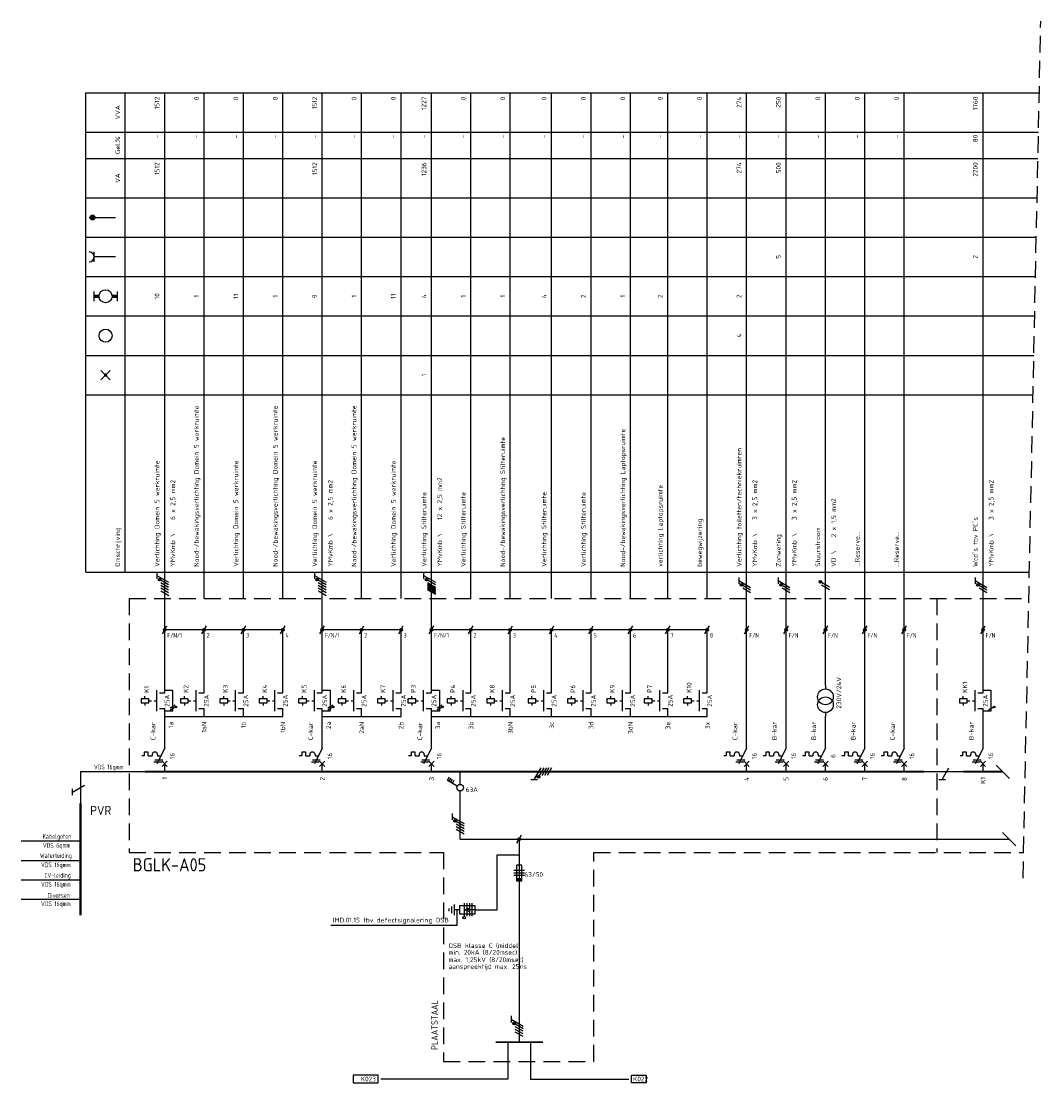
# Model space of a CAD drawing. Extents: x -1224 to 18134, y -20786 to 3554.
# Tile 68 of 88: x 11336 to 11724, y -1285 to -881. Entities that reach past the tile are written whole.
import ezdxf
from ezdxf.enums import TextEntityAlignment as Align

# ---------------------------------------------------------------- set-up
doc = ezdxf.new("R2010")
doc.units = 0
doc.linetypes.add('HIDDEN', pattern=[9.525, 6.35, -3.175])
doc.linetypes.add('STABI11', pattern=[2, 1, -1])
doc.layers.get('0').update_dxf_attribs({"linetype": 'CONTINUOUS'})
for name, color, linetype in [('E-principe', 3, 'CONTINUOUS'), ('E-tekst', 2, 'CONTINUOUS'), ('EL$1----', 3, 'CONTINUOUS'), ('EL$1----_1LK-A08', 3, 'CONTINUOUS'), ('EL$1----_BGLK-A05', 3, 'CONTINUOUS'), ('EL6131--_KG', 3, 'CONTINUOUS'), ('kast', 1, 'CONTINUOUS')]:
    doc.layers.add(name, color=color, linetype=linetype)
doc.styles.add('BURO-018', font='ISO.shx', dxfattribs={"height": 1.8})
doc.styles.add('BURO-035', font='ISO.shx', dxfattribs={"height": 3.5})
doc.styles.add('BURO-050', font='ISO.shx', dxfattribs={"height": 5})
doc.styles.get("Standard").update_dxf_attribs({"font": 'iso.shx'})

# ---------------------------------------------------------------- blocks, each defined once
blk = doc.blocks.new('RAIL3')
at = {"color": 0, "linetype": 'Continuous'}
for p, q in [((-6, 0), (6, 0)), ((1.73, 3), (-0.87, -1.5)), ((2.98, 3), (0.48, 3))]:
    blk.add_line(p, q, dxfattribs=at)
blk = doc.blocks.new('HL3')
at = {"color": 0, "linetype": 'Continuous'}
for p, q in [((-3, 6.98), (-3, 4.48)), ((-3, 5.73), (1.5, 3.13)), ((1.5, 2.13), (-1.5, 3.87)), ((1.5, 1.13), (-1.5, 2.87)), ((1.5, 0.13), (-1.5, 1.87)), ((1.5, -0.87), (-1.5, 0.87))]:
    blk.add_line(p, q, dxfattribs=at)
at = {"color": 0, "linetype": 'Continuous', "const_width": 0.5}
blk.add_lwpolyline([(-1.68, 4.12, 1), (-2.18, 4.12, 1)], format="xyb", close=True, dxfattribs=at)
at = {"color": 0, "linetype": 'Continuous'}
blk.add_circle((-1.93, 4.12), 0.5, dxfattribs=at)
blk = doc.blocks.new('0302A1_')
at = {"color": 0, "linetype": 'Continuous'}
blk.add_line((-0.87, -1.5), (0.87, 1.5), dxfattribs=at)
at = {"color": 0, "const_width": 0.5}
blk.add_lwpolyline([(-0.25, 0, 1), (0.25, 0, 1)], format="xyb", close=True, dxfattribs=at)
at = {"color": 0, "linetype": 'Continuous'}
blk.add_circle((0, 0), 0.5, dxfattribs=at)
blk = doc.blocks.new('E00515')
at = {"color": 0, "linetype": 'Continuous'}
for p, q in [((6, 1.5), (0, 1.5)), ((0, 1.5), (0, -1.5)), ((0, 0), (4, 0)), ((1.25, -2.5), (1.25, 2.5)), ((2.25, -2.5), (2.25, 2.5)), ((4, 0), (2.5, 0.5)), ((2.5, -0.5), (4, 0)), ((3.25, -2.5), (3.25, 2.5)), ((4.25, -2.5), (4.25, 2.5)), ((6, -1.5), (6, 1.5)), ((6, 0), (8, 0)), ((8, -2), (8, 2)), ((9, -1.25), (9, 1.25)), ((10, -0.5), (10, 0.5)), ((0, -1.5), (6, -1.5))]:
    blk.add_line(p, q, dxfattribs=at)
blk.add_circle((4.25, 3), 0.5, dxfattribs=at)
blk = doc.blocks.new('00P')
at = {"color": 0, "linetype": 'Continuous'}
for p, q in [((0, 31), (3, 31)), ((3, 31), (3, 23)), ((3, 23), (0, 23))]:
    blk.add_line(p, q, dxfattribs=at)
blk = doc.blocks.new('L1')
at = {"color": 0, "linetype": 'Continuous'}
for p, q in [((-3, 73.98), (-3, 71.48)), ((-3, 72.73), (1.5, 70.13)), ((1.5, 69.13), (-1.5, 70.87)), ((1.5, 68.13), (-1.5, 69.87))]:
    blk.add_line(p, q, dxfattribs=at)
at = {"color": 0, "linetype": 'Continuous', "const_width": 0.5}
blk.add_lwpolyline([(-1.68, 71.12, 1), (-2.18, 71.12, 1)], format="xyb", close=True, dxfattribs=at)
at = {"color": 0, "linetype": 'Continuous'}
blk.add_circle((-1.93, 71.12), 0.5, dxfattribs=at)
blk = doc.blocks.new('L3')
at = {"color": 0, "linetype": 'Continuous'}
for p, q in [((-3, 75.98), (-3, 73.48)), ((-3, 74.73), (1.5, 72.13)), ((1.5, 71.13), (-1.5, 72.87)), ((1.5, 70.13), (-1.5, 71.87)), ((1.5, 69.13), (-1.5, 70.87)), ((1.5, 68.13), (-1.5, 69.87))]:
    blk.add_line(p, q, dxfattribs=at)
at = {"color": 0, "linetype": 'Continuous', "const_width": 0.5}
blk.add_lwpolyline([(-1.68, 73.12, 1), (-2.18, 73.12, 1)], format="xyb", close=True, dxfattribs=at)
at = {"color": 0, "linetype": 'Continuous'}
blk.add_circle((-1.93, 73.12), 0.5, dxfattribs=at)
blk = doc.blocks.new('B26')
at = {"color": 0, "linetype": 'Continuous'}
for p, q in [((0, 9), (0, 21)), ((0, 9), (-3, 3)), ((-7.75, 6), (-8.75, 6)), ((-7.75, 7.5), (-7.75, 6)), ((-6.25, 7.5), (-7.75, 7.5)), ((-6.25, 6), (-6.25, 7.5)), ((-6.25, 6), (-4.75, 6)), ((-4.75, 6.5), (-4.75, 6)), ((-3.75, 4.5), (-0.75, 4.5)), ((-2.75, 6.5), (-2.75, 6)), ((-2.75, 6), (-1.5, 6)), ((-4.125, 3.75), (-1.125, 3.75)), ((-1, 4), (1, 2)), ((-1, 2), (1, 4)), ((0, 0), (0, 3))]:
    blk.add_line(p, q, dxfattribs=at)
blk.add_arc((-3.75, 6.5), 1, 0, 180, dxfattribs=at)
at = {"color": 1, "style": 'BURO-018'}
blk.add_attdef('E_VRIJ1', (-3.548, 12), '', height=1.8, rotation=90, dxfattribs=at)
at = {"color": 1, "linetype": 'Continuous', "style": 'BURO-018'}
blk.add_attdef('E_IIA', text='', height=1.8, rotation=90, dxfattribs=at).set_placement((2, 6), align=Align.TOP_CENTER)
blk = doc.blocks.new('M2')
at = {"color": 0, "linetype": 'Continuous'}
for p, q in [((0, 30), (0, 33)), ((-7.5, 27.75), (-7.5, 28.75)), ((-3, 23), (-3, 31)), ((-2, 30), (0, 30)), ((-6, 27.75), (-9, 27.75)), ((-9, 27.75), (-9, 26.25)), ((-9, 26.25), (-6, 26.25)), ((-7.5, 26.25), (-7.5, 25.25)), ((-6, 26.25), (-6, 27.75)), ((-6, 27.25), (-6, 27.25)), ((-2, 24), (0, 24)), ((0, 21), (0, 24))]:
    blk.add_line(p, q, dxfattribs=at)
at = {"color": 0, "linetype": 'STABI11'}
blk.add_line((-6, 27), (-3, 27), dxfattribs=at)
at = {"color": 1, "linetype": 'Continuous', "style": 'BURO-018'}
blk.add_attdef('E_VRIJ1', (-6, 30), '', height=1.8, rotation=90, dxfattribs=at)
blk.add_attdef('E_IMS', text='', height=1.8, rotation=90, dxfattribs=at).set_placement((0, 27), align=Align.TOP_CENTER)
blk = doc.blocks.new('b1s')
at = {"color": 0, "linetype": 'Continuous'}
blk.add_line((0, 33), (0, 54), dxfattribs=at)
blk = doc.blocks.new('m1s')
at = {"color": 0, "linetype": 'Continuous'}
blk.add_line((0, 54), (0, 66), dxfattribs=at)
blk = doc.blocks.new('m1')
at = {"color": 0, "linetype": 'Continuous'}
blk.add_line((0, 21), (0, 33), dxfattribs=at)
blk = doc.blocks.new('M13')
at = {"color": 0, "linetype": 'Continuous'}
for p, q in [((0, 33), (0, 31.5)), ((0, 22.5), (0, 21))]:
    blk.add_line(p, q, dxfattribs=at)
for centre in [(0, 28.5), (0, 25.5)]:
    blk.add_circle(centre, 3, dxfattribs=at)
at = {"color": 1, "linetype": 'Continuous', "style": 'BURO-018'}
blk.add_attdef('E_VRIJ1', (6, 24), '', height=1.8, rotation=90, dxfattribs=at)
blk = doc.blocks.new('KOLNR1')
at = {"color": 0, "linetype": 'Continuous'}
for p, q in [((1.41, -1.41), (-1.41, 1.41)), ((-1.41, -1.41), (1.41, 1.41))]:
    blk.add_line(p, q, dxfattribs=at)
at = {"color": 0, "linetype": 'Continuous', "const_width": 0.5}
blk.add_lwpolyline([(-0.25, 0, 1), (0.25, 0, 1)], format="xyb", close=True, dxfattribs=at)
blk = doc.blocks.new('KOLNR3')
at = {"color": 0, "linetype": 'Continuous'}
blk.add_circle((0, 0), 2, dxfattribs=at)
blk = doc.blocks.new('KOLNR5')
at = {"color": 0, "linetype": 'Continuous'}
for p, q in [((-3.5, -1.5), (-3.5, 1.5)), ((3.5, 1.5), (3.5, -1.5))]:
    blk.add_line(p, q, dxfattribs=at)
at = {"color": 0, "linetype": 'Continuous', "const_width": 1}
for points in [[(-2, 0), (-3.5, 0)], [(2, 0), (3.5, 0)]]:
    blk.add_lwpolyline(points, dxfattribs=at)
at = {"color": 0, "linetype": 'Continuous'}
blk.add_circle((0, 0), 2, dxfattribs=at)
blk = doc.blocks.new('KOLNR6')
at = {"color": 0, "linetype": 'Continuous'}
for p, q in [((-3.5, -1.5), (-3.5, 1.5)), ((3, 0), (-3.5, 0))]:
    blk.add_line(p, q, dxfattribs=at)
blk.add_arc((-5, 0), 1.5, 270, 90, dxfattribs=at)
blk = doc.blocks.new('KOLNR8')
at = {"color": 0, "linetype": 'Continuous'}
blk.add_line((-4, 0), (3, 0), dxfattribs=at)
at = {"color": 0, "linetype": 'Continuous', "const_width": 0.75}
blk.add_lwpolyline([(-4, -0.375, 1), (-4, 0.375, 1)], format="xyb", close=True, dxfattribs=at)
at = {"color": 0, "linetype": 'Continuous'}
blk.add_circle((-4, 0), 0.75, dxfattribs=at)
blk = doc.blocks.new('1P')
at = {"color": 0, "linetype": 'Continuous'}
blk.add_line((1.5, 0.87), (-1.5, -0.87), dxfattribs=at)

msp = doc.modelspace()

# ---------------------------------------------------------------- linework, layer by layer
at = {"layer": 'E-principe', "color": 1}
msp.add_line((11382.67, -1166.4), (11358.11, -1166.4), dxfattribs=at)
at = {"layer": 'E-principe'}
for p, q in [((11358.11, -1192.87), (11335.55, -1192.87)), ((11358.11, -1200.27), (11335.55, -1200.27)), ((11358.11, -1207.66), (11335.55, -1207.66)), ((11358.11, -1215.06), (11335.55, -1215.06))]:
    msp.add_line(p, q, dxfattribs=at)
at = {"layer": 'E-principe', "const_width": 1}
msp.add_lwpolyline([(11358.11, -1178.4), (11358.11, -1221.03)], dxfattribs=at)
at = {"layer": 'EL$1----', "linetype": 'HIDDEN'}
msp.add_line((11717.03, -1206.91), (11723.77, -880.69), dxfattribs=at)
at = {"layer": 'EL$1----', "linetype": 'Continuous'}
for p, q in [((11643.28, -1096.11), (11640.28, -1094.38)), ((11643.28, -1097.11), (11640.28, -1095.38)), ((11502.67, -1171.15), (11502.67, -1166.4)), ((11497.92, -1169.74), (11498.62, -1168.53)), ((11501.59, -1171.86), (11497.92, -1169.74)), ((11498.53, -1170.09), (11499.23, -1168.88)), ((11499.13, -1170.44), (11499.83, -1169.23)), ((11499.74, -1170.79), (11500.44, -1169.58)), ((11502.67, -1192.09), (11502.67, -1173.82)), ((11516.8, -1218.96), (11516.8, -1197.99)), ((11523.17, -1203.93), (11527.17, -1203.93)), ((11526.17, -1201.93), (11524.17, -1201.93)), ((11524.17, -1201.93), (11524.17, -1207.93)), ((11526.17, -1207.93), (11526.17, -1201.93)), ((11523.17, -1204.93), (11527.17, -1204.93)), ((11527.17, -1205.93), (11523.17, -1205.93)), ((11524.17, -1207.93), (11526.17, -1207.93)), ((11522.17, -1259.39), (11522.17, -1261.89)), ((11522.17, -1260.64), (11526.67, -1263.24)), ((11526.67, -1264.24), (11523.67, -1262.51)), ((11526.67, -1265.24), (11523.67, -1263.51)), ((11526.67, -1266.24), (11523.67, -1264.51)), ((11526.67, -1267.24), (11523.67, -1265.51))]:
    msp.add_line(p, q, dxfattribs=at)
at = {"layer": 'EL$1----'}
for p, q in [((11405.17, -1112.4), (11390.17, -1112.4)), ((11420.17, -1112.4), (11405.17, -1112.4)), ((11435.17, -1112.4), (11420.17, -1112.4)), ((11465.17, -1112.4), (11450.17, -1112.4)), ((11480.17, -1112.4), (11465.17, -1112.4)), ((11506.78, -1112.4), (11491.78, -1112.4)), ((11521.78, -1112.4), (11506.78, -1112.4)), ((11537.52, -1112.4), (11521.78, -1112.4)), ((11552.52, -1112.4), (11537.52, -1112.4)), ((11567.52, -1112.4), (11552.52, -1112.4)), ((11581.78, -1112.4), (11566.78, -1112.4)), ((11596.78, -1112.4), (11581.78, -1112.4)), ((11711.82, -1168.93), (11706.75, -1163.87)), ((11502.67, -1192.09), (11711.78, -1192.09)), ((11525.17, -1192.09), (11525.17, -1269.37)), ((11714.31, -1194.63), (11709.24, -1189.56)), ((11516.8, -1197.99), (11525.17, -1197.99)), ((11501.43, -1218.96), (11501.43, -1224.97)), ((11508.43, -1218.96), (11516.8, -1218.96)), ((11501.43, -1224.97), (11453.4, -1224.97)), ((11520.81, -1269.37), (11520.81, -1283.41)), ((11529.53, -1269.37), (11529.53, -1283.41)), ((11520.81, -1283.41), (11472.47, -1283.41)), ((11529.53, -1283.41), (11566.86, -1283.41))]:
    msp.add_line(p, q, dxfattribs=at)
at = {"layer": 'EL$1----', "color": 1, "linetype": 'Continuous'}
for p, q in [((11694.28, -1166.4), (11679.28, -1166.4)), ((11686.19, -1169.4), (11688.79, -1164.9)), ((11684.94, -1169.4), (11687.44, -1169.4))]:
    msp.add_line(p, q, dxfattribs=at)
at = {"layer": 'EL$1----', "linetype": 'Continuous', "const_width": 0.5}
for points in [[(11640.1, -1094.13, 1), (11639.6, -1094.13, 1)], [(11523.49, -1262.26, 1), (11522.99, -1262.26, 1)]]:
    msp.add_lwpolyline(points, format="xyb", close=True, dxfattribs=at)
at = {"layer": 'EL$1----', "linetype": 'Continuous', "const_width": 0.7}
msp.add_lwpolyline([(11516.17, -1269.37), (11534.17, -1269.37)], dxfattribs=at)
at = {"layer": 'EL$1----', "linetype": 'Continuous'}
for centre, radius in [((11639.85, -1094.13), 0.5), ((11502.67, -1172.48), 1.25), ((11523.24, -1262.26), 0.5)]:
    msp.add_circle(centre, radius, dxfattribs=at)
at = {"layer": 'EL$1----'}
for centre in [(11394.44, -1141.74), (11454.44, -1141.74), (11496.05, -1141.74), (11706.05, -1141.74)]:
    msp.add_circle(centre, 0.283, dxfattribs=at)
at = {"layer": 'EL$1----', "linetype": 'Continuous'}
msp.add_solid([(11524.17, -1207.93), (11524.17, -1206.93), (11526.17, -1207.93), (11526.17, -1206.93)], dxfattribs=at)
at = {"layer": 'EL$1----_1LK-A08', "color": 2}
for p, q in [((11471.41, -1281.99), (11461.94, -1281.99)), ((11461.94, -1281.99), (11461.94, -1284.83)), ((11461.94, -1284.83), (11471.41, -1284.83)), ((11471.41, -1284.83), (11471.41, -1281.99)), ((11567.96, -1281.99), (11573.5, -1281.99)), ((11567.96, -1284.83), (11567.96, -1281.99)), ((11573.5, -1284.83), (11567.96, -1284.83)), ((11573.5, -1281.99), (11573.5, -1284.83))]:
    msp.add_line(p, q, dxfattribs=at)
at = {"layer": 'EL$1----_BGLK-A05', "color": 1}
for p, q in [((11360.17, -907.9), (11723.21, -907.9)), ((11360.17, -1090.4), (11360.17, -907.9)), ((11375.17, -1090.4), (11375.17, -907.9)), ((11360.17, -922.9), (11722.9, -922.9)), ((11360.17, -932.9), (11722.69, -932.9)), ((11360.17, -947.9), (11722.38, -947.9)), ((11360.17, -962.9), (11722.07, -962.9)), ((11360.17, -977.9), (11721.76, -977.9)), ((11360.17, -992.9), (11721.45, -992.9)), ((11360.17, -1007.9), (11721.14, -1007.9)), ((11360.17, -1022.9), (11720.83, -1022.9)), ((11360.17, -1090.4), (11719.44, -1090.4))]:
    msp.add_line(p, q, dxfattribs=at)
at = {"layer": 'EL$1----_BGLK-A05'}
for p, q in [((11390.17, -1100.4), (11390.17, -907.9)), ((11405.17, -1100.4), (11405.17, -907.9)), ((11420.17, -1100.4), (11420.17, -907.9)), ((11435.17, -1100.4), (11435.17, -907.9)), ((11450.17, -1100.4), (11450.17, -907.9)), ((11465.17, -1100.4), (11465.17, -907.9)), ((11480.17, -1100.4), (11480.17, -907.9)), ((11491.78, -1100.4), (11491.78, -907.9)), ((11506.78, -1100.4), (11506.78, -907.9)), ((11521.78, -1100.4), (11521.78, -907.9)), ((11537.52, -1100.4), (11537.52, -907.9)), ((11552.52, -1100.4), (11552.52, -907.9)), ((11567.52, -1100.4), (11567.52, -907.9)), ((11581.78, -1100.4), (11581.78, -907.9)), ((11596.78, -1100.4), (11596.78, -907.9)), ((11611.78, -1100.4), (11611.78, -907.9)), ((11626.78, -1100.4), (11626.78, -907.9)), ((11641.78, -1100.4), (11641.78, -907.9)), ((11656.78, -1100.4), (11656.78, -907.9)), ((11671.78, -1100.4), (11671.78, -907.9)), ((11701.78, -1100.4), (11701.78, -907.9)), ((11390.17, -1145.4), (11405.17, -1145.4)), ((11405.17, -1145.4), (11420.17, -1145.4)), ((11420.17, -1145.4), (11435.17, -1145.4)), ((11450.17, -1145.4), (11465.17, -1145.4)), ((11465.17, -1145.4), (11480.17, -1145.4)), ((11491.78, -1145.4), (11596.78, -1145.4))]:
    msp.add_line(p, q, dxfattribs=at)
at = {"layer": 'EL$1----_BGLK-A05', "color": 1, "linetype": 'HIDDEN'}
for p, q in [((11376.67, -1100.4), (11719.23, -1100.4)), ((11376.67, -1100.4), (11376.67, -1197.13)), ((11684.21, -1100.4), (11684.21, -1197.13))]:
    msp.add_line(p, q, dxfattribs=at)
at = {"layer": 'EL$1----_BGLK-A05'}
for points in [[(11397.67, -1166.4, 0.7, 0.7, 0), (11382.67, -1166.4, 0.7, 0.7, 0)], [(11412.67, -1166.4, 0.7, 0.7, 0), (11397.67, -1166.4, 0.7, 0.7, 0)], [(11427.67, -1166.4, 0.7, 0.7, 0), (11412.67, -1166.4, 0.7, 0.7, 0)], [(11442.67, -1166.4, 0.7, 0.7, 0), (11427.67, -1166.4, 0.7, 0.7, 0)], [(11457.67, -1166.4, 0.7, 0.7, 0), (11442.67, -1166.4, 0.7, 0.7, 0)], [(11472.67, -1166.4, 0.7, 0.7, 0), (11457.67, -1166.4, 0.7, 0.7, 0)], [(11487.67, -1166.4, 0.7, 0.7, 0), (11472.67, -1166.4, 0.7, 0.7, 0)], [(11502.67, -1166.4, 0.7, 0.7, 0), (11487.67, -1166.4, 0.7, 0.7, 0)], [(11517.67, -1166.4, 0.7, 0.7, 0), (11502.67, -1166.4, 0.7, 0.7, 0)], [(11532.67, -1166.4, 0.7, 0.7, 0), (11517.67, -1166.4, 0.7, 0.7, 0)], [(11547.67, -1166.4, 0.7, 0.7, 0), (11532.67, -1166.4, 0.7, 0.7, 0)], [(11562.67, -1166.4, 0.7, 0.7, 0), (11547.67, -1166.4, 0.7, 0.7, 0)], [(11577.67, -1166.4, 0.7, 0.7, 0), (11562.67, -1166.4, 0.7, 0.7, 0)], [(11592.67, -1166.4, 0.7, 0.7, 0), (11577.67, -1166.4, 0.7, 0.7, 0)], [(11604.28, -1166.4, 0.7, 0.7, 0), (11589.28, -1166.4, 0.7, 0.7, 0)], [(11619.28, -1166.4, 0.7, 0.7, 0), (11604.28, -1166.4, 0.7, 0.7, 0)], [(11634.28, -1166.4, 0.7, 0.7, 0), (11619.28, -1166.4, 0.7, 0.7, 0)], [(11649.28, -1166.4, 0.7, 0.7, 0), (11634.28, -1166.4, 0.7, 0.7, 0)], [(11664.28, -1166.4, 0.7, 0.7, 0), (11649.28, -1166.4, 0.7, 0.7, 0)], [(11679.28, -1166.4, 0.7, 0.7, 0), (11664.28, -1166.4, 0.7, 0.7, 0)], [(11709.28, -1166.4, 0.7, 0.7, 0), (11694.28, -1166.4, 0.7, 0.7, 0)]]:
    msp.add_lwpolyline(points, format="xyseb", dxfattribs=at)
at = {"layer": 'EL6131--_KG'}
for p, q in [((11490.28, -1094.83), (11493.28, -1096.56)), ((11490.28, -1095.13), (11493.28, -1096.86)), ((11388.7, -1097.55), (11391.7, -1099.28)), ((11448.7, -1097.55), (11451.7, -1099.28)), ((11490.28, -1095.83), (11493.28, -1097.56)), ((11490.28, -1096.13), (11493.28, -1097.86)), ((11490.28, -1096.83), (11493.28, -1098.56)), ((11490.28, -1097.13), (11493.28, -1098.86))]:
    msp.add_line(p, q, dxfattribs=at)
at = {"layer": 'kast', "color": 1, "linetype": 'HIDDEN'}
for p, q in [((11376.67, -1197.13), (11496.33, -1197.13)), ((11553.57, -1197.13), (11717.23, -1197.13))]:
    msp.add_line(p, q, dxfattribs=at)
at = {"layer": 'kast', "linetype": 'HIDDEN'}
for p, q in [((11496.33, -1197.13), (11496.33, -1276.79)), ((11553.57, -1276.79), (11553.57, -1197.13)), ((11496.33, -1276.79), (11553.57, -1276.79))]:
    msp.add_line(p, q, dxfattribs=at)

# ---------------------------------------------------------------- block references
at = {"layer": 'E-principe', "color": 1, "xscale": -1, "rotation": 90}
msp.add_blockref('RAIL3', (11358.11, -1172.4), dxfattribs=at)
at = {"layer": 'EL$1----'}
for name, p in [('L3', (11390.17, -1166.4)), ('L3', (11450.17, -1166.4)), ('L3', (11491.78, -1166.4)), ('L1', (11611.78, -1166.4)), ('L1', (11626.78, -1166.4)), ('L1', (11701.78, -1166.4)), ('0302A1_', (11390.17, -1112.4)), ('0302A1_', (11405.17, -1112.4)), ('0302A1_', (11420.17, -1112.4)), ('0302A1_', (11435.17, -1112.4)), ('0302A1_', (11450.17, -1112.4)), ('0302A1_', (11465.17, -1112.4)), ('0302A1_', (11480.17, -1112.4)), ('0302A1_', (11491.78, -1112.4)), ('0302A1_', (11491.78, -1112.4)), ('0302A1_', (11506.78, -1112.4)), ('0302A1_', (11521.78, -1112.4)), ('0302A1_', (11537.52, -1112.4)), ('0302A1_', (11552.52, -1112.4)), ('0302A1_', (11567.52, -1112.4)), ('0302A1_', (11581.78, -1112.4)), ('0302A1_', (11596.78, -1112.4)), ('0302A1_', (11611.78, -1112.4)), ('0302A1_', (11611.78, -1112.4)), ('0302A1_', (11626.78, -1112.4)), ('0302A1_', (11626.78, -1112.4)), ('0302A1_', (11641.78, -1112.4)), ('0302A1_', (11641.78, -1112.4)), ('0302A1_', (11656.78, -1112.4)), ('0302A1_', (11656.78, -1112.4)), ('0302A1_', (11671.78, -1112.4)), ('0302A1_', (11671.78, -1112.4)), ('0302A1_', (11701.78, -1112.4)), ('0302A1_', (11701.78, -1112.4)), ('00P', (11390.17, -1166.4)), ('00P', (11450.17, -1166.4)), ('00P', (11491.78, -1166.4)), ('00P', (11701.78, -1166.4)), ('HL3', (11502.67, -1189.25)), ('0302A1_', (11525.17, -1192.09))]:
    msp.add_blockref(name, p, dxfattribs=at)
at = {"layer": 'EL$1----', "xscale": 0.6399999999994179, "yscale": 0.6399999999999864, "zscale": 0.6400000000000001}
for p in [(11393.25, -1141.66), (11393.25, -1142.43), (11453.25, -1141.66), (11453.25, -1142.43), (11494.86, -1141.66), (11494.86, -1142.43), (11704.86, -1142.43)]:
    msp.add_blockref('1P', p, dxfattribs=at)
at = {"layer": 'EL$1----', "color": 1, "rotation": 90}
msp.add_blockref('HL3', (11536.63, -1166.4), dxfattribs=at)
at = {"layer": 'EL$1----', "rotation": 180}
msp.add_blockref('E00515', (11508.43, -1218.96), dxfattribs=at)
at = {"layer": 'EL$1----_BGLK-A05', "xscale": 1.25, "yscale": 1.25, "zscale": 1.25}
for name, p in [('KOLNR8', (11367.67, -955.4)), ('KOLNR6', (11367.67, -970.4)), ('KOLNR5', (11367.67, -985.4)), ('KOLNR3', (11367.67, -1000.4)), ('KOLNR1', (11367.67, -1015.4))]:
    msp.add_blockref(name, p, dxfattribs=at)
at = {"layer": 'EL$1----_BGLK-A05'}
for name, p in [('m1s', (11390.17, -1166.4)), ('m1s', (11450.17, -1166.4)), ('m1s', (11491.78, -1166.4)), ('m1s', (11611.78, -1166.4)), ('m1s', (11626.78, -1166.4)), ('m1s', (11641.78, -1166.4)), ('m1s', (11656.78, -1166.4)), ('m1s', (11671.78, -1166.4)), ('m1s', (11701.78, -1166.4)), ('b1s', (11390.17, -1166.4)), ('b1s', (11405.17, -1166.4)), ('b1s', (11420.17, -1166.4)), ('b1s', (11435.17, -1166.4)), ('b1s', (11450.17, -1166.4)), ('b1s', (11465.17, -1166.4)), ('b1s', (11480.17, -1166.4)), ('b1s', (11491.78, -1166.4)), ('b1s', (11506.78, -1166.4)), ('b1s', (11521.78, -1166.4)), ('b1s', (11537.52, -1166.4)), ('b1s', (11552.52, -1166.4)), ('b1s', (11567.52, -1166.4)), ('b1s', (11581.78, -1166.4)), ('b1s', (11596.78, -1166.4)), ('b1s', (11611.78, -1166.4)), ('b1s', (11626.78, -1166.4)), ('b1s', (11641.78, -1166.4)), ('b1s', (11656.78, -1166.4)), ('b1s', (11671.78, -1166.4)), ('b1s', (11701.78, -1166.4)), ('m1', (11611.78, -1166.4)), ('m1', (11626.78, -1166.4)), ('m1', (11656.78, -1166.4)), ('m1', (11671.78, -1166.4))]:
    msp.add_blockref(name, p, dxfattribs=at)
for name, p, values in [('M2', (11390.17, -1166.4), {'E_IMS': '25A', 'E_VRIJ1': 'K1'}), ('M2', (11405.17, -1166.4), {'E_IMS': '25A', 'E_VRIJ1': 'K2'}), ('M2', (11420.17, -1166.4), {'E_IMS': '25A', 'E_VRIJ1': 'K3'}), ('M2', (11435.17, -1166.4), {'E_IMS': '25A', 'E_VRIJ1': 'K4'}), ('M2', (11450.17, -1166.4), {'E_IMS': '25A', 'E_VRIJ1': 'K5'}), ('M2', (11465.17, -1166.4), {'E_IMS': '25A', 'E_VRIJ1': 'K6'}), ('M2', (11480.17, -1166.4), {'E_IMS': '25A', 'E_VRIJ1': 'K7'}), ('M2', (11491.78, -1166.4), {'E_IMS': '25A', 'E_VRIJ1': 'P3'}), ('M2', (11506.78, -1166.4), {'E_IMS': '25A', 'E_VRIJ1': 'P4'}), ('M2', (11521.78, -1166.4), {'E_IMS': '25A', 'E_VRIJ1': 'K8'}), ('M2', (11537.52, -1166.4), {'E_IMS': '25A', 'E_VRIJ1': 'P5'}), ('M2', (11552.52, -1166.4), {'E_IMS': '25A', 'E_VRIJ1': 'P6'}), ('M2', (11567.52, -1166.4), {'E_IMS': '25A', 'E_VRIJ1': 'K9'}), ('M2', (11581.78, -1166.4), {'E_IMS': '25A', 'E_VRIJ1': 'P7'}), ('M2', (11596.78, -1166.4), {'E_IMS': '25A', 'E_VRIJ1': 'K10'}), ('M13', (11641.78, -1166.4), {'E_VRIJ1': '230V/24V'}), ('M2', (11701.78, -1166.4), {'E_IMS': '25A', 'E_VRIJ1': 'KK1'}), ('B26', (11390.17, -1166.4), {'E_IIA': '16', 'E_VRIJ1': 'C-kar'}), ('B26', (11450.17, -1166.4), {'E_IIA': '16', 'E_VRIJ1': 'C-kar'}), ('B26', (11491.78, -1166.4), {'E_IIA': '16', 'E_VRIJ1': 'C-kar'}), ('B26', (11611.78, -1166.4), {'E_IIA': '16', 'E_VRIJ1': 'C-kar'}), ('B26', (11626.78, -1166.4), {'E_IIA': '16', 'E_VRIJ1': 'B-kar'}), ('B26', (11641.78, -1166.4), {'E_IIA': '6', 'E_VRIJ1': 'B-kar'}), ('B26', (11656.78, -1166.4), {'E_IIA': '16', 'E_VRIJ1': 'B-kar'}), ('B26', (11671.78, -1166.4), {'E_IIA': '16', 'E_VRIJ1': 'C-kar'}), ('B26', (11701.78, -1166.4), {'E_IIA': '16', 'E_VRIJ1': 'B-kar'})]:
    msp.add_blockref(name, p, dxfattribs=at).add_auto_attribs(values)

# ---------------------------------------------------------------- texts
at = {"layer": 'E-principe', "color": 2, "style": 'BURO-035'}
msp.add_text('PVR', height=3.5, dxfattribs=at).set_placement((11361.81, -1182.92))
at = {"layer": 'E-tekst', "color": 1, "width": 0.8}
for s, p in [('F/N/1', (11391.17, -1115.38)), ('2', (11406.17, -1115.38)), ('3', (11421.17, -1115.38)), ('4', (11436.17, -1115.38)), ('F/N/1', (11451.17, -1115.38)), ('2', (11466.17, -1115.38)), ('3', (11481.17, -1115.38)), ('F/N/1', (11492.78, -1115.38)), ('2', (11507.78, -1115.38)), ('3', (11522.78, -1115.38)), ('4', (11538.52, -1115.38)), ('5', (11553.52, -1115.38)), ('6', (11568.52, -1115.38)), ('7', (11582.78, -1115.38)), ('8', (11597.78, -1115.38)), ('F/N', (11612.78, -1115.38)), ('F/N', (11627.78, -1115.38)), ('F/N', (11642.78, -1115.38)), ('F/N', (11657.78, -1115.38)), ('F/N', (11672.78, -1115.38)), ('F/N', (11702.78, -1115.38)), ('VDS 16qmm', (11363.25, -1165.49)), ('Kabelgoten', (11343.7, -1191.93)), ('VDS 6qmm', (11343.8, -1195.36)), ('Waterleiding', (11342.67, -1199.22)), ('VDS 16qmm', (11343.08, -1202.75)), ('VDS 16qmm', (11343.08, -1210.15)), ('CV-leiding', (11344.42, -1206.77)), ('VDS 16qmm', (11343.08, -1217.54)), ('Diversen', (11345.55, -1214.4))]:
    msp.add_text(s, height=1.8, dxfattribs=at).set_placement(p)
at = {"layer": 'EL$1----', "color": 1, "style": 'BURO-018'}
msp.add_text('63A', height=1.8, dxfattribs=at).set_placement((11507.1, -1172.32), align=Align.TOP_CENTER)
msp.add_text('63/50', height=1.8, dxfattribs=at).set_placement((11534.27, -1204.62), align=Align.TOP_RIGHT)
for s, p in [('IMD.01.15 tbv defectsignalering OSB', (11454.18, -1223.8)), ('OSB klasse C (middel)', (11498.24, -1233.5)), ('min. 20kA (8/20msec)', (11498.24, -1236.07)), ('aanspreektijd max. 25ns', (11498.24, -1241.46)), ('max. 1,25kV (8/20msec)', (11498.24, -1238.86))]:
    msp.add_text(s, height=1.8, dxfattribs=at).set_placement(p)
for s, p in [('K023', (11464.82, -1282.48)), ('K022', (11568.5, -1282.48))]:
    msp.add_text(s, height=1.8, dxfattribs=at).set_placement(p, align=Align.TOP_LEFT)
at = {"layer": 'EL$1----_BGLK-A05', "color": 1, "style": 'BURO-018'}
for s, p in [('VVA', (11373.17, -915.4)), ('Gel.%', (11373.17, -927.9)), ('VA', (11373.17, -940.4)), ('5', (11624.78, -970.4)), ('2', (11699.78, -970.4)), ('10', (11388.17, -985.4)), ('1', (11403.17, -985.4)), ('11', (11418.17, -985.4)), ('1', (11433.17, -985.4)), ('9', (11448.17, -985.4)), ('1', (11463.17, -985.4)), ('11', (11478.17, -985.4)), ('4', (11489.78, -985.4)), ('1', (11504.78, -985.4)), ('1', (11519.78, -985.4)), ('4', (11535.52, -985.4)), ('2', (11550.52, -985.4)), ('1', (11565.52, -985.4)), ('2', (11579.78, -985.4)), ('2', (11609.78, -985.4)), ('4', (11609.78, -1000.4)), ('1', (11489.78, -1015.4))]:
    msp.add_text(s, height=1.8, rotation=90, dxfattribs=at).set_placement(p, align=Align.CENTER)
for s, p in [('1512', (11388.17, -909.4)), ('0', (11403.17, -909.4)), ('0', (11418.17, -909.4)), ('0', (11433.17, -909.4)), ('1512', (11448.17, -909.4)), ('0', (11463.17, -909.4)), ('0', (11478.17, -909.4)), ('1227', (11489.78, -909.4)), ('0', (11504.78, -909.4)), ('0', (11519.78, -909.4)), ('0', (11535.52, -909.4)), ('0', (11550.52, -909.4)), ('0', (11565.52, -909.4)), ('0', (11579.78, -909.4)), ('0', (11594.78, -909.4)), ('274', (11609.78, -909.4)), ('250', (11624.78, -909.4)), ('0', (11639.78, -909.4)), ('0', (11654.78, -909.4)), ('0', (11669.78, -909.4)), ('1760', (11699.78, -909.4)), ('-', (11388.17, -923.9)), ('-', (11403.17, -923.9)), ('-', (11418.17, -923.9)), ('-', (11433.17, -923.9)), ('-', (11448.17, -923.9)), ('-', (11463.17, -923.9)), ('-', (11478.17, -923.9)), ('-', (11489.78, -923.9)), ('-', (11504.78, -923.9)), ('-', (11519.78, -923.9)), ('-', (11535.52, -923.9)), ('-', (11550.52, -923.9)), ('-', (11565.52, -923.9)), ('-', (11579.78, -923.9)), ('-', (11594.78, -923.9)), ('-', (11609.78, -923.9)), ('-', (11624.78, -923.9)), ('-', (11639.78, -923.9)), ('-', (11654.78, -923.9)), ('-', (11669.78, -923.9)), ('80', (11699.78, -923.9)), ('1512', (11388.17, -934.4)), ('1512', (11448.17, -934.4)), ('1236', (11489.78, -934.4)), ('274', (11609.78, -934.4)), ('500', (11624.78, -934.4)), ('2200', (11699.78, -934.4))]:
    msp.add_text(s, height=1.8, rotation=90, dxfattribs=at).set_placement(p, align=Align.RIGHT)
for s, p in [('Nood-/bewakingsverlichting Domein 5 werkruimte', (11403.17, -1088.4)), ('Nood-/bewakingsverlichting Domein 5 werkruimte', (11433.17, -1088.4)), ('Nood-/bewakingsverlichting Domein 5 werkruimte', (11463.17, -1088.4)), ('Nood-/bewakingsverlichting Laptopsruimte', (11565.52, -1088.4)), ('Nood-/bewakingsverlichting Stilteruimte', (11519.78, -1088.4)), ('Verlichting toiletten/techniekruimten', (11609.78, -1088.4)), ('Verlichting Domein 5 werkruimte', (11388.17, -1088.4)), ('Verlichting Domein 5 werkruimte', (11418.17, -1088.4)), ('Verlichting Domein 5 werkruimte', (11448.17, -1088.4)), ('Verlichting Domein 5 werkruimte', (11478.17, -1088.4)), ('verlichting Laptopsruimte', (11579.78, -1088.4)), ('YMvKmb \\    6 x 2,5 mm2', (11394.17, -1088.4)), ('YMvKmb \\    6 x 2,5 mm2', (11454.17, -1088.4)), ('Verlichting Stilteruimte', (11489.78, -1088.4)), ('YMvKmb \\    12 x 2,5 mm2', (11495.78, -1088.4)), ('Verlichting Stilteruimte', (11504.78, -1088.4)), ('Verlichting Stilteruimte', (11535.52, -1088.4)), ('Verlichting Stilteruimte', (11550.52, -1088.4)), ('YMvKmb \\    3 x 2,5 mm2', (11615.78, -1088.4)), ('YMvKmb \\    3 x 2,5 mm2', (11630.78, -1088.4)), ('YMvKmb \\    3 x 2,5 mm2', (11705.78, -1088.4)), ('bewegwijzering', (11594.78, -1088.4)), ('VD \\    2 x 1,5 mm2', (11645.78, -1088.4)), ('Wcd`s tbv PC`s', (11699.78, -1088.4)), ('Omschrijving', (11373.17, -1088.4)), ('Stuurstroom', (11639.78, -1088.4)), ('Zonwering', (11624.78, -1088.4)), ('...Reserve...', (11654.78, -1088.4)), ('...Reserve...', (11669.78, -1088.4))]:
    msp.add_text(s, height=1.8, rotation=90, dxfattribs=at).set_placement(p)
for s, p in [('1a', (11392.57, -1147.4)), ('1aN', (11405.17, -1147.4)), ('1b', (11420.17, -1147.4)), ('1bN', (11435.17, -1147.4)), ('2a', (11452.57, -1147.4)), ('2aN', (11465.17, -1147.4)), ('2b', (11480.17, -1147.4)), ('3a', (11494.17, -1147.4)), ('3b', (11506.78, -1147.4)), ('3bN', (11521.78, -1147.4)), ('3c', (11537.52, -1147.4)), ('3d', (11552.52, -1147.4)), ('3dN', (11567.52, -1147.4)), ('3e', (11581.78, -1147.4)), ('3x', (11596.78, -1147.4)), ('1', (11390.17, -1168.4)), ('2', (11450.17, -1168.4)), ('3', (11491.78, -1168.4)), ('4', (11611.78, -1168.4)), ('5', (11626.78, -1168.4)), ('6', (11641.78, -1168.4)), ('7', (11656.78, -1168.4)), ('8', (11671.78, -1168.4)), ('K1', (11701.78, -1168.4))]:
    msp.add_text(s, height=1.8, rotation=90, dxfattribs=at).set_placement(p, align=Align.MIDDLE_RIGHT)
at = {"layer": 'kast', "color": 2, "style": 'BURO-050'}
msp.add_text('BGLK-A05', height=5, dxfattribs=at).set_placement((11406.01, -1201.83), align=Align.MIDDLE_RIGHT)
at = {"layer": 'kast', "color": 2, "linetype": 'HIDDEN', "style": 'BURO-018'}
msp.add_text('PLAATSTAAL', height=2.5, rotation=90, dxfattribs=at).set_placement((11492.96, -1253.34), align=Align.MIDDLE_RIGHT)

doc.saveas('drawing.dxf')
